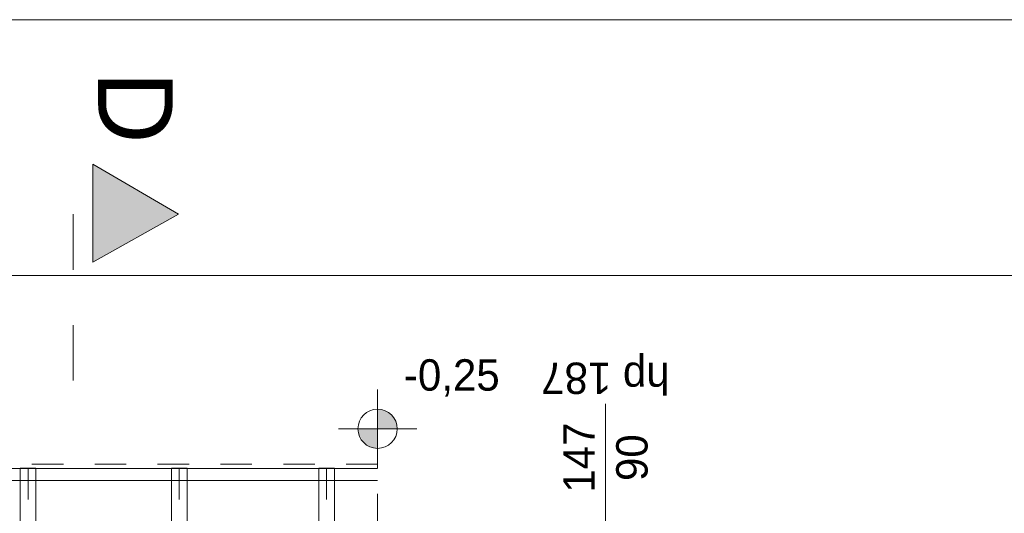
# Model space of a CAD drawing. Extents: x -686885 to -413214, y -23370 to 153194.
# Tile 72 of 145: x -508721 to -503707, y 45179 to 47694. Entities that reach past the tile are written whole.
import ezdxf

# ---------------------------------------------------------------- set-up
doc = ezdxf.new("R2010")
doc.units = 0
doc.header["$MEASUREMENT"] = 0
doc.linetypes.add('Dashed', pattern=[564.444447, 282.222223, -282.222223])
doc.linetypes.add('Przerywana', pattern=[320, 160, -160])
for name, color, linetype, lineweight in [('ARCH TABELA_Nr_Pióra__21', 7, 'Continuous', 9), ('INWENT DACH_Nr_Pióra__21', 7, 'Continuous', 9), ('INWENT KONST. DREWNIANA_Nr_Pióra__21', 7, 'Continuous', 9), ('INWENT OPISY_Nr_Pióra__21', 7, 'Continuous', 9), ('INWENT OPISY_Nr_Pióra__41', 7, 'Continuous', 15), ('INWENT RZĘDNE_Nr_Pióra__21', 7, 'Continuous', 9), ('INWENT WYMIARY_Nr_Pióra__21', 7, 'Continuous', 9), ('INWENT. OKNA_Nr_Pióra__21', 7, 'Continuous', 9), ('INWENT. OKNA_Nr_Pióra__5', 7, 'Continuous', 13)]:
    doc.layers.add(name, color=color, linetype=linetype, lineweight=lineweight)
doc.layers.add('INWENT KONST. DREWNIANA_Nr_Pióra__2', color=7, linetype='Continuous', lineweight=13, true_color=0x7f7f7f)
doc.layers.add('INWENT RZĘDNE', color=7, linetype='Continuous')
doc.layers.add('INWENT WYMIARY', color=7, linetype='Continuous')
doc.styles.add('GENERATED_STYLE_1', font='txt')
doc.styles.add('GENERATED_STYLE_2', font='txt')
doc.styles.add('GENERATED_STYLE_6', font='txt')
doc.dimstyles.new('GENERATED_STYLE__1', dxfattribs={"dimtxt": 160.000002, "dimasz": 91.2, "dimexe": 0.18, "dimexo": 0, "dimgap": 0.09, "dimtad": 1, "dimtih": 1, "dimtoh": 1, "dimdec": 0, "dimlfac": 0.1, "dimzin": 0, "dimdsep": 46, "dimtxsty": 'GENERATED_STYLE_1', "dimblk": 'ARROWHEAD_2', "dimblk1": 'ARROWHEAD_2', "dimblk2": 'ARROWHEAD_2', "dimcen": 0.09, "dimclrd": 7, "dimclre": 7, "dimclrt": 7, "dimazin": 0, "dimtfac": 1, "dimtdec": 4, "dimtmove": 0, "dimatfit": 3, "dimfxl": 0, "dimtolj": 1, "dimtzin": 0, "dimarcsym": 0})

# ---------------------------------------------------------------- blocks, each defined once
blk = doc.blocks.new('*D225')
at = {"layer": 'INWENT WYMIARY_Nr_Pióra__21', "linetype": 'Continuous'}
for p, q in [((-509798.3, 46300.8), (-509798.3, 46480.8)), ((-488883.3, 46300.8), (-488883.3, 46480.8)), ((-509763.7, 46450.8), (-509833, 46330.8)), ((-488848.7, 46450.8), (-488918, 46330.8)), ((-509857, 46390.8), (-509798.3, 46390.8)), ((-509798.3, 46390.8), (-488883.3, 46390.8))]:
    blk.add_line(p, q, dxfattribs=at)
at = {"layer": 'INWENT WYMIARY_Nr_Pióra__21', "char_height": 160, "attachment_point": 7, "style": 'GENERATED_STYLE_1'}
for s, insert in [('{2\xa0092}', (-499571.2, 46422.8)), ('{1\xa0686}', (-480683.7, 46422.8))]:
    blk.add_mtext(s, dxfattribs=dict(at, insert=insert))
blk = doc.blocks.new('ARROWHEAD_2')
at = {"color": 0, "linetype": 'Continuous', "lineweight": 0}
for p, q in [((-0.378, -0.655), (0.378, 0.655)), ((0, 0), (-1, 0))]:
    blk.add_line(p, q, dxfattribs=at)
blk = doc.blocks.new('*D226')
at = {"layer": 'INWENT WYMIARY_Nr_Pióra__21', "linetype": 'Continuous'}
for p, q in [((-488883.3, 46300.8), (-488883.3, 46480.8)), ((-472023.3, 46300.8), (-472023.3, 46480.8)), ((-488848.7, 46450.8), (-488918, 46330.8)), ((-472058, 46330.8), (-471988.7, 46450.8)), ((-488883.3, 46390.8), (-472023.3, 46390.8)), ((-472023.3, 46390.8), (-471964.6, 46390.8))]:
    blk.add_line(p, q, dxfattribs=at)
at = {"layer": 'INWENT WYMIARY_Nr_Pióra__21', "char_height": 160, "attachment_point": 7, "style": 'GENERATED_STYLE_1'}
for s, insert in [('{2\xa0092}', (-499571.2, 46422.8)), ('{1\xa0686}', (-480683.7, 46422.8))]:
    blk.add_mtext(s, dxfattribs=dict(at, insert=insert))
blk = doc.blocks.new('Koty wysokościowe_23', base_point=(-506898.3, 45609.8))
at = {"layer": 'INWENT RZĘDNE_Nr_Pióra__21', "linetype": 'Continuous'}
for points in [[(-506898.3, 45609.8), (-506798.3, 45609.8), (-506805.9, 45648.1), (-506827.6, 45680.6), (-506860.1, 45702.2), (-506898.3, 45709.8)], [(-506898.3, 45609.8), (-506998.3, 45609.8), (-506990.7, 45571.6), (-506969, 45539.1), (-506936.6, 45517.5), (-506898.3, 45509.8)]]:
    blk.add_hatch(color=256, dxfattribs=at).paths.add_polyline_path(points, flags=0)
for p, q in [((-506898.3, 45409.8), (-506898.3, 45809.8)), ((-507098.3, 45609.8), (-506698.3, 45609.8))]:
    blk.add_line(p, q, dxfattribs=at)
blk.add_circle((-506898.3, 45609.8), 100, dxfattribs=at)
at = {"layer": 'INWENT RZĘDNE_Nr_Pióra__21', "insert": (-506764.3, 45774.2), "char_height": 160, "attachment_point": 7, "style": 'GENERATED_STYLE_2'}
blk.add_mtext('{-0,25}', dxfattribs=at)

msp = doc.modelspace()

# ---------------------------------------------------------------- hatches: boundary and pattern name
at = {"layer": 'INWENT OPISY_Nr_Pióra__21', "linetype": 'Continuous'}
msp.add_hatch(color=256, dxfattribs=at).paths.add_polyline_path([(-507912.1, 46702.6), (-508348.3, 46458.3), (-508348.3, 46958.3)], flags=0)

# ---------------------------------------------------------------- linework, layer by layer
at = {"layer": 'ARCH TABELA_Nr_Pióra__21', "linetype": 'Continuous'}
msp.add_line((-510973.3, 47694.2), (-470223.3, 47694.2), dxfattribs=at)
at = {"layer": 'INWENT DACH_Nr_Pióra__21', "linetype": 'Przerywana'}
for p, q in [((-506898.3, 45428.9), (-509998.3, 45428.9)), ((-506898.3, 41918.2), (-506898.3, 45428.9))]:
    msp.add_line(p, q, dxfattribs=at)
at = {"layer": 'INWENT KONST. DREWNIANA_Nr_Pióra__2', "linetype": 'Continuous'}
for p, q in [((-509998.3, 45406.7), (-506898.3, 45406.7)), ((-508718.3, 45408.9), (-508718.3, 41938.2)), ((-508638.3, 45408.9), (-508718.3, 45408.9)), ((-508638.3, 41938.2), (-508638.3, 45408.9)), ((-507948.3, 45408.9), (-507948.3, 41938.2)), ((-507868.3, 45408.9), (-507948.3, 45408.9)), ((-507868.3, 41938.2), (-507868.3, 45408.9)), ((-507198.3, 45408.9), (-507198.3, 41938.2)), ((-507118.3, 45408.9), (-507198.3, 45408.9)), ((-507118.3, 41938.2), (-507118.3, 45408.9)), ((-509998.3, 45346.7), (-506898.3, 45346.7))]:
    msp.add_line(p, q, dxfattribs=at)
at = {"layer": 'INWENT KONST. DREWNIANA_Nr_Pióra__21', "linetype": 'Przerywana'}
for p, q in [((-508678.3, 45408.9), (-508678.3, 41938.2)), ((-507908.3, 45408.9), (-507908.3, 41938.2)), ((-507158.3, 45408.9), (-507158.3, 41938.2))]:
    msp.add_line(p, q, dxfattribs=at)
at = {"layer": 'INWENT OPISY_Nr_Pióra__41', "linetype": 'Continuous'}
for p, q in [((-508348.3, 46458.3), (-508348.3, 46958.3)), ((-507912.1, 46702.6), (-508348.3, 46958.3)), ((-508348.3, 46458.3), (-507912.1, 46702.6))]:
    msp.add_line(p, q, dxfattribs=at)
at = {"layer": 'INWENT OPISY_Nr_Pióra__41', "linetype": 'Dashed'}
msp.add_line((-508448.3, 46702.6), (-508448.3, 45602.6), dxfattribs=at)
at = {"layer": 'INWENT. OKNA_Nr_Pióra__5', "linetype": 'Continuous'}
msp.add_line((-505738.3, 44827.6), (-505738.3, 45737.6), dxfattribs=at)

# ---------------------------------------------------------------- block references
at = {"layer": 'INWENT RZĘDNE'}
msp.add_blockref('Koty wysokościowe_23', (-506898.3, 45609.8), dxfattribs=at)

# ---------------------------------------------------------------- texts
at = {"layer": 'INWENT OPISY_Nr_Pióra__21', "linetype": 'Continuous', "insert": (-507941.3, 47247), "char_height": 380, "attachment_point": 2, "rotation": 270, "style": 'GENERATED_STYLE_6'}
msp.add_mtext('{D}', dxfattribs=at)
at = {"layer": 'INWENT. OKNA_Nr_Pióra__21', "linetype": 'Continuous', "insert": (-505738.3, 45787), "char_height": 160, "attachment_point": 2, "rotation": 180, "style": 'GENERATED_STYLE_6'}
msp.add_mtext('{hp 187}', dxfattribs=at)
at = {"layer": 'INWENT. OKNA_Nr_Pióra__21', "linetype": 'Continuous', "insert": (-505952.5, 45462.6), "char_height": 160, "width": 709.227, "attachment_point": 2, "rotation": 90, "line_spacing_factor": 1.008016, "style": 'GENERATED_STYLE_6'}
msp.add_mtext('{147\\P90}', dxfattribs=at)

# ---------------------------------------------------------------- dimensions: what is measured, and where the dimension line sits
at = {"layer": 'INWENT WYMIARY', "linetype": 'Continuous'}
for base, p1, p2, picture, middle in [((-509798.3251087, 46390.831841), (-509798.3251087, 45047.6315772), (-488883.3251087, 44937.6315772), '*D225', (-499297.6715053, 46502.8318426)), ((-509798.3, 46390.8), (-488883.3, 44937.6), (-472023.3, 44937.6), '*D226', (-480410.2, 46502.8))]:
    dim = msp.add_linear_dim(base=base, p1=p1, p2=p2, dimstyle='GENERATED_STYLE__1', dxfattribs=at)
    dim.commit()
    dim.dimension.update_dxf_attribs({"geometry": picture, "text_midpoint": middle})

doc.saveas('drawing.dxf')
